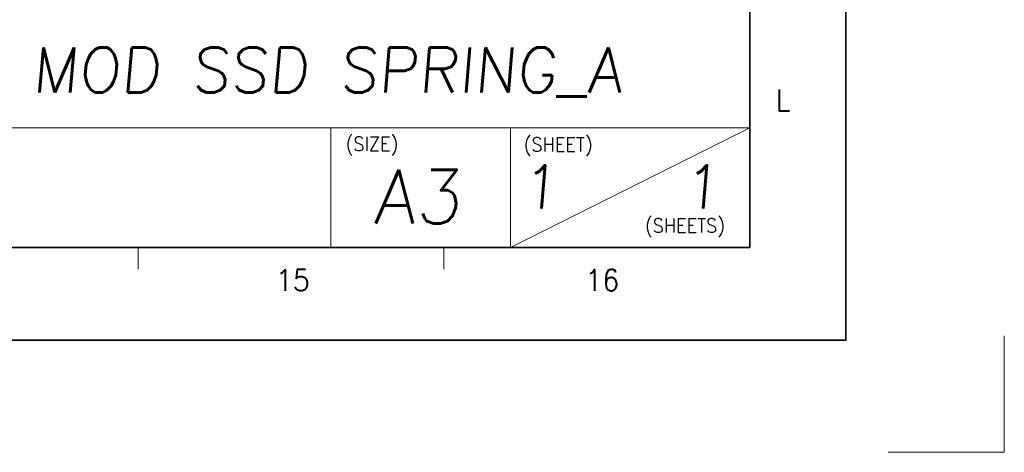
# Model space of a CAD drawing. Header units: millimetres. Extents: x 4497 to 11741, y 5958 to 12619.
# Tile 41 of 256: x 5468 to 5549, y 6449 to 6485. Entities that reach past the tile are written whole.
import ezdxf
from ezdxf.enums import TextEntityAlignment as Align

# ---------------------------------------------------------------- set-up
doc = ezdxf.new("R2010")
doc.units = ezdxf.units.MM
doc.header["$LTSCALE"] = 0.8
doc.linetypes.add('CENTER', pattern=[50.8, 31.75, -6.35, 6.35, -6.35])
doc.layers.get('0').update_dxf_attribs({"linetype": 'CONTINUOUS', "lineweight": 0})
doc.layers.add('1', color=2, linetype='CENTER', lineweight=0)
doc.layers.add('2', color=3, linetype='CONTINUOUS', lineweight=0)
doc.styles.get("Standard").update_dxf_attribs({"font": 'romans.shx', "width": 0.8, "oblique": 5, "bigfont": 'whgtxt.shx'})

msp = doc.modelspace()

# ---------------------------------------------------------------- linework, layer by layer
at = {"color": 7, "linetype": 'Continuous', "lineweight": 35}
for p, q in [((5527.623, 6466.191), (5527.623, 6747.976)), ((5125.174, 6466.191), (5527.623, 6466.191))]:
    msp.add_line(p, q, dxfattribs=at)
at = {"color": 7, "linetype": 'Continuous'}
for p, q in [((5527.623, 6466.191), (5527.623, 6529.074)), ((5452.164, 6476.033), (5527.623, 6476.033)), ((5493.174, 6466.191), (5493.174, 6476.033)), ((5507.938, 6466.191), (5507.938, 6476.033)), ((5507.938, 6466.191), (5527.623, 6476.033)), ((5452.164, 6466.191), (5527.623, 6466.191)), ((5452.164, 6466.191), (5527.623, 6466.191)), ((5469.366, 6466.191), (5527.623, 6466.191)), ((5477.317, 6464.432), (5477.317, 6466.191)), ((5502.47, 6464.432), (5502.47, 6466.191))]:
    msp.add_line(p, q, dxfattribs=at)
at = {"color": 7, "linetype": 'Continuous', "lineweight": 35}
msp.add_lwpolyline([(5115.519, 6755.583), (5115.519, 6458.583), (5535.519, 6458.583), (5535.519, 6755.583)], close=True, dxfattribs=at)
at = {"layer": '1'}
for p in [(5548.536, 6458.936), (5538.978, 6449.378)]:
    msp.add_line(p, (5548.536, 6449.378), dxfattribs=at)

# ---------------------------------------------------------------- texts
at = {"color": 7, "linetype": 'Continuous', "width": 0.933333}
for s, p in [('L', (5530.351, 6478.299)), ('15', (5490.034, 6463.518)), ('16', (5515.483, 6463.518))]:
    msp.add_text(s, height=1.759, dxfattribs=at).set_placement(p, align=Align.MIDDLE_CENTER)
for s, p in [('(SIZE)', (5494.38, 6475.283)), ('(SHEET)', (5509.027, 6475.222)), ('(SHEETS)', (5518.993, 6468.579))]:
    msp.add_text(s, height=1.1408, dxfattribs=at).set_placement(p, align=Align.TOP_LEFT)
at = {"linetype": 'Continuous', "oblique": 5}
for s, height, p in [('1', 3.545, (5508.806, 6469.404)), ('1', 3.545, (5522.105, 6469.404)), ('A3', 4.4313, (5496.67, 6468.159))]:
    msp.add_text(s, height=height, dxfattribs=at).set_placement(p)
at = {"layer": '2', "oblique": 5}
msp.add_text('MOD SSD SPRING_A', height=3.6864, dxfattribs=at).set_placement((5468.579, 6478.942))

doc.saveas('drawing.dxf')
